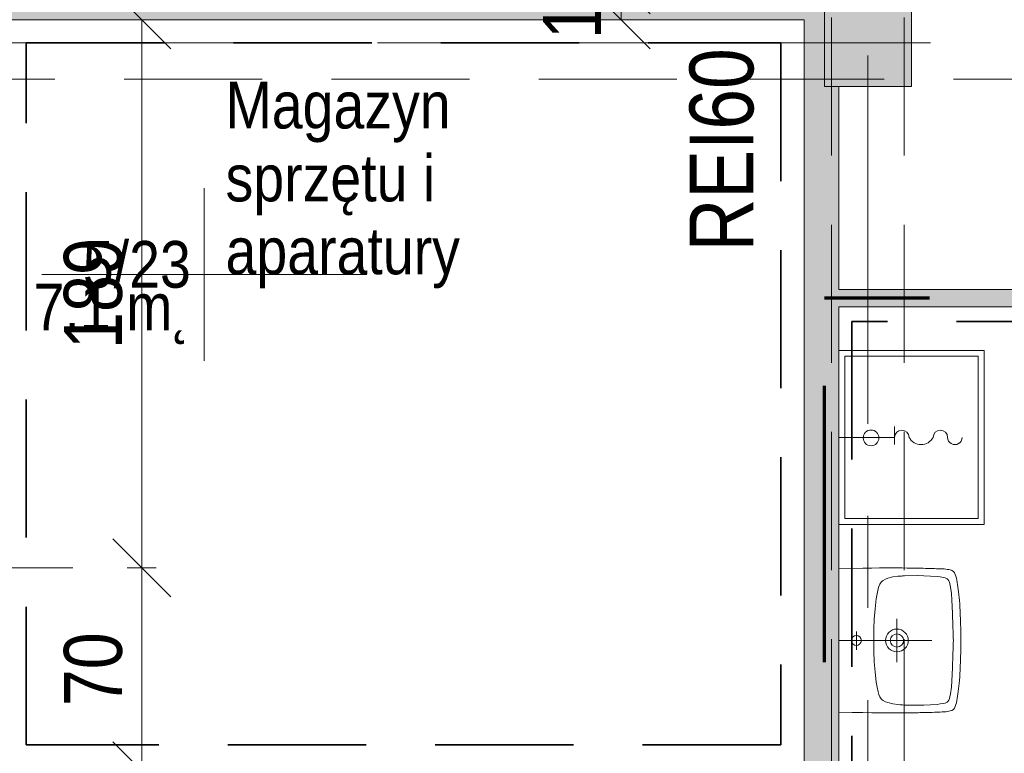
# Model space of a CAD drawing. Header units: centimetres. Extents: x -1631 to 1829, y -257 to 3158.
# Tile 42 of 128: x -305 to 34, y 643 to 896. Entities that reach past the tile are written whole.
import ezdxf

# ---------------------------------------------------------------- set-up
doc = ezdxf.new("R2010")
doc.units = ezdxf.units.CM
for name, pattern in [('Długa kreska', [142.875, 95.25, -47.625]), ('Hidden', [71.4375, 47.625, -23.8125]), ('Oś', [222.25, 127, -31.75, 31.75, -31.75]), ('Ukryte', [71.438, 47.625, -23.813])]:
    doc.linetypes.add(name, pattern=pattern)
for name, color, linetype, lineweight in [('A-ANNO-DIMS', 211, 'Continuous', 13), ('A-ANNO-DIMS-100', 211, 'Continuous', 13), ('A-ANNO-NOTE', 131, 'Continuous', 9), ('A-AREA-IDEN', 2, 'Continuous', 13), ('A-DETL', 90, 'Continuous', 9), ('A-DETL-HDLN', 90, 'Ukryte', 9), ('A-WALL', 113, 'Continuous', 13), ('A-WALL-PATT', 111, 'Continuous', 13), ('G-ANNO-TEXT', 231, 'Continuous', 13), ('P-SANR-FIXT', 6, 'Continuous', 9), ('S-COLS', 52, 'Continuous', 13), ('S-GRID', 1, 'Continuous', 13)]:
    doc.layers.add(name, color=color, linetype=linetype, lineweight=lineweight)
doc.styles.add('Arial Narrow', font='ARIALN.TTF', dxfattribs={"height": 22})
doc.styles.add('Arial Narrow_5', font='ARIALN.TTF', dxfattribs={"height": 20})
doc.styles.add('Arial_11', font='arial.ttf', dxfattribs={"width": 0.85, "height": 23})
doc.dimstyles.new('Diagonal_1_100__0__wewnętrzne_1', dxfattribs={"dimscale": 30.48, "dimtxt": 20.468619, "dimasz": 0.656168, "dimexe": 0.164042, "dimexo": 0.0625, "dimgap": 0.032808, "dimtad": 1, "dimdec": 0, "dimdsep": 46, "dimtxsty": 'Arial Narrow_5', "dimblk1": 'OBLIQUE', "dimblk2": 'OBLIQUE', "dimsah": 1, "dimcen": 0.09, "dimazin": 0, "dimtfac": 1, "dimtdec": 4, "dimtix": 1, "dimtmove": 0, "dimatfit": 3, "dimfxl": 0.164042, "dimfxlon": 1, "dimtvp": 1, "dimtolj": 1, "dimtzin": 0, "dimarcsym": 2})

# ---------------------------------------------------------------- blocks, each defined once
blk = doc.blocks.new('M_Concrete-Square-Column - 300 x 300mm-1794508-5_piętro III __10_50 m_ - stan projektowany')
at = {"layer": 'S-COLS', "lineweight": 9}
blk.add_hatch(color=254, dxfattribs=at).paths.add_polyline_path([(15, -15), (15, 15), (-15, 15), (-15, -15)], flags=0)
for p, q in [((15, 15), (-15, 15)), ((-15, 15), (-15, -15)), ((15, -15), (15, 15)), ((-15, -15), (15, -15))]:
    blk.add_line(p, q, dxfattribs=at)
blk = doc.blocks.new('Umywalka koło Nova Pro - Pro 50-1205816-5_piętro III __10_50 m_ - stan projektowany')
at = {"layer": 'P-SANR-FIXT'}
for p, q in [((-2.28, 47.44), (-1.24, 47.52)), ((-1.24, 47.52), (-2.28, 47.44)), ((-1.24, 47.52), (-0.15, 47.63)), ((-0.15, 47.63), (-1.24, 47.52)), ((-0.15, 47.63), (1.05, 47.71)), ((1.05, 47.71), (-0.15, 47.63)), ((1.05, 47.71), (2.3, 47.76)), ((2.3, 47.76), (1.05, 47.71)), ((2.3, 47.76), (3.66, 47.84)), ((3.66, 47.84), (2.3, 47.76)), ((3.66, 47.84), (5.12, 47.89)), ((5.12, 47.89), (3.66, 47.84)), ((5.12, 47.89), (6.72, 47.95)), ((6.72, 47.95), (5.12, 47.89)), ((6.72, 47.95), (8.45, 47.97)), ((8.45, 47.97), (6.72, 47.95)), ((8.45, 47.97), (10.4, 48)), ((10.4, 48), (8.45, 47.97)), ((10.4, 48), (14.63, 48)), ((14.63, 48), (10.4, 48)), ((14.63, 48), (16.55, 47.97)), ((16.55, 47.97), (14.63, 48)), ((16.55, 47.97), (18.31, 47.95)), ((18.31, 47.95), (16.55, 47.97)), ((18.31, 47.95), (19.88, 47.89)), ((19.88, 47.89), (18.31, 47.95)), ((19.88, 47.89), (21.34, 47.84)), ((21.34, 47.84), (19.88, 47.89)), ((21.34, 47.84), (22.7, 47.76)), ((22.7, 47.76), (21.34, 47.84)), ((22.7, 47.76), (23.98, 47.71)), ((23.98, 47.71), (22.7, 47.76)), ((23.98, 47.71), (25.15, 47.63)), ((25.15, 47.63), (23.98, 47.71)), ((25.15, 47.63), (26.24, 47.52)), ((26.24, 47.52), (25.15, 47.63)), ((26.24, 47.52), (27.31, 47.44)), ((27.31, 47.44), (26.24, 47.52)), ((-11.92, 43.87), (-11.82, 44.38)), ((-11.82, 44.38), (-11.71, 44.67)), ((-11.6, 44.96), (-11.79, 44.38)), ((-11.71, 44.67), (-11.6, 44.96)), ((-11.6, 44.96), (-11.26, 45.47)), ((-11.26, 45.47), (-11.6, 44.96)), ((-11.26, 45.47), (-10.8, 45.84)), ((-10.8, 45.84), (-11.26, 45.47)), ((-10.8, 45.84), (-10.24, 46.11)), ((-10.24, 46.11), (-10.8, 45.84)), ((-10.24, 46.11), (-9.61, 46.32)), ((-9.61, 46.32), (-10.24, 46.11)), ((-9.61, 46.32), (-8.94, 46.51)), ((-8.94, 46.51), (-9.61, 46.32)), ((-8.94, 46.51), (-8.25, 46.64)), ((-8.25, 46.64), (-8.94, 46.51)), ((-8.25, 46.64), (-7.5, 46.8)), ((-7.5, 46.8), (-8.25, 46.64)), ((-7.53, 44.06), (-6.97, 44.22)), ((-7.5, 46.8), (-6.73, 46.91)), ((-6.73, 46.91), (-7.5, 46.8)), ((-6.97, 44.22), (-5.88, 44.43)), ((-6.73, 46.91), (-5.93, 47.04)), ((-5.93, 47.04), (-6.73, 46.91)), ((-5.93, 47.04), (-5.1, 47.15)), ((-5.1, 47.15), (-5.93, 47.04)), ((-5.88, 44.43), (-3.64, 44.75)), ((-5.1, 47.15), (-4.2, 47.25)), ((-4.2, 47.25), (-5.1, 47.15)), ((-4.2, 47.25), (-3.27, 47.36)), ((-3.27, 47.36), (-4.2, 47.25)), ((-3.64, 44.75), (-1.4, 44.94)), ((-3.27, 47.36), (-2.28, 47.44)), ((-2.28, 47.44), (-3.27, 47.36)), ((-1.4, 44.94), (3.1, 45.18)), ((3.1, 45.18), (7.6, 45.31)), ((7.6, 45.31), (9.86, 45.39)), ((9.86, 45.39), (11.04, 45.42)), ((11.04, 45.42), (11.7, 45.42)), ((11.7, 45.42), (12.5, 45.44)), ((12.5, 45.44), (13.3, 45.42)), ((13.3, 45.42), (13.99, 45.42)), ((13.99, 45.42), (15.14, 45.39)), ((15.14, 45.39), (17.4, 45.31)), ((17.4, 45.31), (21.9, 45.18)), ((21.9, 45.18), (26.4, 44.94)), ((26.4, 44.94), (28.64, 44.75)), ((27.31, 47.44), (28.29, 47.36)), ((28.29, 47.36), (27.31, 47.44)), ((28.29, 47.36), (29.23, 47.25)), ((29.23, 47.25), (28.29, 47.36)), ((28.64, 44.75), (30.88, 44.43)), ((29.23, 47.25), (30.1, 47.15)), ((30.1, 47.15), (29.23, 47.25)), ((30.1, 47.15), (30.93, 47.04)), ((30.93, 47.04), (30.1, 47.15)), ((30.88, 44.43), (31.97, 44.22)), ((30.93, 47.04), (31.76, 46.91)), ((31.76, 46.91), (30.93, 47.04)), ((31.76, 46.91), (32.5, 46.8)), ((32.5, 46.8), (31.76, 46.91)), ((31.97, 44.22), (32.53, 44.06)), ((32.5, 46.8), (33.25, 46.64)), ((33.25, 46.64), (32.5, 46.8)), ((33.25, 46.64), (33.97, 46.51)), ((33.97, 46.51), (33.25, 46.64)), ((33.97, 46.51), (34.63, 46.32)), ((34.63, 46.32), (33.97, 46.51)), ((34.63, 46.32), (35.24, 46.11)), ((35.24, 46.11), (34.63, 46.32)), ((35.24, 46.11), (35.8, 45.84)), ((35.8, 45.84), (35.24, 46.11)), ((35.8, 45.84), (36.28, 45.47)), ((36.28, 45.47), (35.8, 45.84)), ((36.28, 45.47), (36.6, 44.96)), ((36.6, 44.96), (36.28, 45.47)), ((36.6, 44.96), (36.82, 44.38)), ((36.82, 44.38), (36.92, 43.87)), ((-12.22, 40.28), (-12.19, 40.94)), ((-12.19, 40.94), (-12.16, 41.58)), ((-12.16, 41.58), (-12.14, 42.22)), ((-12.14, 42.22), (-12.08, 42.81)), ((-12.08, 42.81), (-12, 43.37)), ((-12, 43.37), (-11.92, 43.87)), ((-9.53, 39.82), (-9.39, 40.94)), ((-9.39, 40.94), (-9.21, 42.03)), ((-9.21, 42.03), (-9.05, 42.59)), ((-9.05, 42.59), (-8.86, 43.1)), ((-8.86, 43.1), (-8.7, 43.34)), ((-8.7, 43.34), (-8.51, 43.55)), ((-8.51, 43.55), (-8.03, 43.85)), ((-8.03, 43.85), (-7.53, 44.06)), ((32.53, 44.06), (33.06, 43.85)), ((33.06, 43.85), (33.54, 43.55)), ((33.54, 43.55), (33.73, 43.34)), ((33.73, 43.34), (33.86, 43.1)), ((33.86, 43.1), (34.07, 42.59)), ((34.07, 42.59), (34.21, 42.03)), ((34.21, 42.03), (34.39, 40.94)), ((34.39, 40.94), (34.53, 39.82)), ((36.92, 43.87), (37.03, 43.37)), ((37.03, 43.37), (37.08, 42.81)), ((37.08, 42.81), (37.14, 42.22)), ((37.14, 42.22), (37.16, 41.58)), ((37.16, 41.58), (37.19, 40.94)), ((37.19, 40.94), (37.22, 40.28)), ((-12.35, 36.65), (-12.32, 37.43)), ((-12.32, 37.43), (-12.3, 38.17)), ((-12.3, 38.17), (-12.27, 38.89)), ((-12.27, 38.89), (-12.24, 39.61)), ((-12.24, 39.61), (-12.22, 40.28)), ((-9.79, 35.32), (-9.71, 37.56)), ((-9.71, 37.56), (-9.53, 39.82)), ((12.5, 6), (12.5, 38)), ((34.53, 39.82), (34.71, 37.56)), ((34.71, 37.56), (34.82, 35.32)), ((37.22, 40.28), (37.24, 39.61)), ((37.24, 39.61), (37.27, 38.89)), ((37.27, 38.89), (37.3, 38.17)), ((37.3, 38.17), (37.32, 37.43)), ((37.32, 37.43), (37.35, 36.65)), ((-12.4, 33.88), (-12.38, 35.06)), ((-12.38, 35.06), (-12.35, 35.88)), ((-12.35, 35.88), (-12.35, 36.65)), ((-9.84, 33.06), (-9.79, 35.32)), ((34.82, 35.32), (34.84, 33.06)), ((37.35, 36.65), (37.35, 35.88)), ((37.35, 35.88), (37.38, 35.06)), ((37.38, 35.06), (37.4, 33.88)), ((-12.46, 30.5), (-12.43, 31.46)), ((-12.43, 32.39), (-12.4, 33.3)), ((-12.43, 31.46), (-12.43, 32.39)), ((-12.4, 33.3), (-12.4, 33.88)), ((-9.76, 28.56), (-9.84, 33.06)), ((34.84, 33.06), (34.76, 28.56)), ((37.4, 33.88), (37.43, 33.3)), ((37.43, 33.3), (37.43, 32.39)), ((37.43, 32.39), (37.46, 31.46)), ((37.46, 31.46), (37.46, 30.5)), ((-12.48, 27.81), (-12.46, 29.49)), ((-12.48, 26.13), (-12.48, 27.81)), ((-12.46, 29.49), (-12.46, 30.5)), ((-9.74, 27.87), (-9.76, 28.56)), ((-9.71, 27.55), (-9.74, 27.87)), ((-9.69, 27.15), (-9.71, 27.55)), ((-9.61, 26.27), (-9.69, 27.15)), ((34.69, 27.15), (34.63, 26.27)), ((34.71, 27.55), (34.69, 27.15)), ((34.74, 27.87), (34.71, 27.55)), ((34.76, 28.56), (34.74, 27.87)), ((37.46, 30.5), (37.48, 29.49)), ((37.48, 29.49), (37.48, 27.81)), ((37.48, 27.81), (37.51, 26.13)), ((-12.51, 24.3), (-12.48, 26.13)), ((-12.48, 22.27), (-12.51, 24.3)), ((-9.37, 24.54), (-9.61, 26.27)), ((-8.91, 22.86), (-9.37, 24.54)), ((20.01, 26), (5.01, 26)), ((34.37, 24.54), (33.91, 22.86)), ((34.63, 26.27), (34.37, 24.54)), ((37.51, 26.13), (37.51, 22.27)), ((-12.48, 19.98), (-12.48, 22.27)), ((-8.62, 22.03), (-8.91, 22.86)), ((-8.19, 21.26), (-8.62, 22.03)), ((-7.93, 20.91), (-8.19, 21.26)), ((-7.61, 20.62), (-7.93, 20.91)), ((-6.89, 20.14), (-7.61, 20.62)), ((32.61, 20.62), (31.89, 20.14)), ((32.93, 20.91), (32.61, 20.62)), ((33.19, 21.26), (32.93, 20.91)), ((33.62, 22.03), (33.19, 21.26)), ((33.91, 22.86), (33.62, 22.03)), ((37.51, 22.27), (37.48, 19.98)), ((-12.45, 17.35), (-12.48, 19.98)), ((-12.4, 14.28), (-12.45, 17.35)), ((-6.09, 19.8), (-6.89, 20.14)), ((-5.24, 19.53), (-6.09, 19.8)), ((-3.53, 19.16), (-5.24, 19.53)), ((-1.83, 18.89), (-3.53, 19.16)), ((1.66, 18.49), (-1.83, 18.89)), ((5.15, 18.2), (1.66, 18.49)), ((8.64, 18.06), (5.15, 18.2)), ((10.37, 18.01), (8.64, 18.06)), ((14.63, 18.01), (10.37, 18.01)), ((16.36, 18.06), (14.63, 18.01)), ((19.88, 18.2), (16.36, 18.06)), ((23.34, 18.49), (19.88, 18.2)), ((26.83, 18.89), (23.34, 18.49)), ((28.56, 19.16), (26.83, 18.89)), ((30.26, 19.53), (28.56, 19.16)), ((31.09, 19.8), (30.26, 19.53)), ((31.89, 20.14), (31.09, 19.8)), ((37.45, 17.35), (37.4, 14.28)), ((37.48, 19.98), (37.45, 17.35)), ((-12.32, 10.58), (-12.4, 14.28)), ((37.4, 14.28), (37.32, 10.58)), ((-12.19, 6), (-12.32, 10.58)), ((15.72, 12.02), (9.46, 12.02)), ((37.32, 10.58), (37.19, 6))]:
    blk.add_line(p, q, dxfattribs=at)
for centre, radius in [((12.51, 26), 3.92), ((12.51, 26), 2.28), ((12.5, 12.02), 1.72)]:
    blk.add_circle(centre, radius, dxfattribs=at)
blk = doc.blocks.new('zawór czerpalny ze złączką - zawór czerpalny ze złączką-828519-5_piętro III __10_50 m_ - stan projektowany')
at = {"layer": 'P-SANR-FIXT'}
for p, q in [((-19.18, 2.5), (-19.18, -3.71)), ((0, 0), (-19.18, 0))]:
    blk.add_line(p, q, dxfattribs=at)
for centre, radius, start, end in [((-39.97, 0), 2.5, 360, 180), ((-34.97, 0), 2.5, 180, 0), ((-28.33, -2.18), 4.68, 27.7893, 152.2107), ((-21.68, 0), 2.5, 180, 360)]:
    blk.add_arc(centre, radius, start, end, dxfattribs=at)
blk = doc.blocks.new('zlew - Type 1-1332169-5_piętro III __10_50 m_ - stan projektowany')
at = {"layer": 'P-SANR-FIXT'}
for p, q in [((-17.5, 6), (-17.5, 56)), ((-17.5, 56), (42.5, 56)), ((42.5, 56), (42.5, 6)), ((-15.5, 8), (-15.5, 54)), ((-15.5, 54), (40.5, 54)), ((40.5, 54), (40.5, 8)), ((40.5, 8), (-15.5, 8))]:
    blk.add_line(p, q, dxfattribs=at)
blk.add_circle((12.66, 17.08), 2.7, dxfattribs=at)
blk = doc.blocks.new('DIMBLOCK47-5_piętro III __10_50 m_ - stan projektowany')
at = {"layer": 'A-ANNO-DIMS-100', "transparency": 16777216}
for p, q in [((-97.68, 908.33), (-107.68, 918.33)), ((-97.68, 896.33), (-107.68, 906.33)), ((-102.68, 908.33), (-92.68, 908.33)), ((-97.68, 908.33), (-102.68, 908.33)), ((-97.68, 896.33), (-97.68, 908.33)), ((-97.68, 908.33), (-87.68, 898.33)), ((-102.68, 896.33), (-92.68, 896.33)), ((-97.68, 896.33), (-102.68, 896.33)), ((-97.68, 896.33), (-87.68, 886.33))]:
    blk.add_line(p, q, dxfattribs=at)
at = {"layer": 'A-ANNO-DIMS-100', "color": 0, "transparency": 16777216, "insert": (-124.53, 889.65), "char_height": 20, "width": 30.4105, "attachment_point": 1, "rotation": 90, "line_spacing_factor": 0.974696, "style": 'Arial Narrow_5'}
blk.add_mtext('12', dxfattribs=at)
blk = doc.blocks.new('_Oblique')
at = {"color": 0, "linetype": 'ByBlock', "lineweight": -2}
blk.add_line((-0.5, -0.5), (0.5, 0.5), dxfattribs=at)
blk = doc.blocks.new('DIMBLOCK100-5_piętro III __10_50 m_ - stan projektowany')
at = {"layer": 'A-ANNO-DIMS-100', "transparency": 16777216}
for p, q in [((-262.8, 707.33), (-272.8, 717.33)), ((-267.8, 707.33), (-257.8, 707.33)), ((-262.8, 707.33), (-267.8, 707.33)), ((-262.8, 637.33), (-262.8, 707.33)), ((-262.8, 707.33), (-252.8, 697.33)), ((-262.8, 637.33), (-272.8, 647.33)), ((-267.8, 637.33), (-257.8, 637.33)), ((-262.8, 637.33), (-267.8, 637.33)), ((-262.8, 637.33), (-252.8, 627.33))]:
    blk.add_line(p, q, dxfattribs=at)
at = {"layer": 'A-ANNO-DIMS-100', "color": 0, "transparency": 16777216, "insert": (-289.65, 659.65), "char_height": 20, "width": 30.4105, "attachment_point": 1, "rotation": 90, "line_spacing_factor": 0.974696, "style": 'Arial Narrow_5'}
blk.add_mtext('70', dxfattribs=at)
blk = doc.blocks.new('DIMBLOCK101-5_piętro III __10_50 m_ - stan projektowany')
at = {"layer": 'A-ANNO-DIMS-100', "transparency": 16777216}
for p, q in [((-262.8, 896.33), (-272.8, 906.33)), ((-267.8, 896.33), (-257.8, 896.33)), ((-262.8, 896.33), (-267.8, 896.33)), ((-262.8, 707.33), (-262.8, 896.33)), ((-262.8, 896.33), (-252.8, 886.33)), ((-262.8, 707.33), (-272.8, 717.33)), ((-267.8, 707.33), (-257.8, 707.33)), ((-262.8, 707.33), (-267.8, 707.33)), ((-262.8, 707.33), (-252.8, 697.33))]:
    blk.add_line(p, q, dxfattribs=at)
at = {"layer": 'A-ANNO-DIMS-100', "color": 0, "transparency": 16777216, "insert": (-289.65, 782.82), "char_height": 20, "width": 45.6158, "attachment_point": 1, "rotation": 90, "line_spacing_factor": 0.974696, "style": 'Arial Narrow_5'}
blk.add_mtext('189', dxfattribs=at)
blk = doc.blocks.new('METKA_POMIESZCZENIA2 - Rozbudowana krótka - bez ramki-2403173-5_piętro III __10_50 m_ - stan projektowany')
at = {"layer": 'A-AREA-IDEN'}
for p, q in [((0, 0.425), (0, 0)), ((0.0976, 0), (-0.8, 0)), ((-0.8, 0), (0.8, 0)), ((0, 0), (0, -0.425))]:
    blk.add_line(p, q, dxfattribs=at)

msp = doc.modelspace()

# ---------------------------------------------------------------- hatches: boundary and pattern name
at = {"layer": 'A-WALL-PATT'}
for points in [[(-139.62, 896.33), (-34.62, 896.33), (-34.62, 908.33), (-139.62, 908.33), (-139.62, 902.33)], [(-322.62, 896.33), (-139.62, 896.33), (-139.62, 902.33), (-322.62, 902.33)], [(297.38, 797.33), (297.38, 803.33), (-22.62, 803.33), (-22.62, 797.33), (285.38, 797.33)]]:
    msp.add_hatch(color=9, dxfattribs=at).paths.add_polyline_path(points, flags=0)
h = msp.add_hatch(color=9, dxfattribs=at)
h.paths.add_polyline_path([(-22.62, 122.33), (-22.62, 388.33), (-27.62, 388.33), (-27.62, 428.33), (-22.62, 428.33), (-22.62, 465.83), (-34.62, 465.83), (-34.62, 122.33)], flags=0)
h.paths.add_polyline_path([(-34.62, 566.83), (-22.62, 566.83), (-22.62, 873.33), (-27.62, 873.33), (-27.62, 903.33), (-22.62, 903.33), (-22.62, 908.33), (-34.62, 908.33), (-34.62, 625.33)], flags=0)

# ---------------------------------------------------------------- linework, layer by layer
at = {"layer": 'A-ANNO-NOTE', "lineweight": 13}
msp.add_line((-286.62, 707.33), (-376.62, 707.33), dxfattribs=at)
msp.add_line((-286.62, 707.33), (-376.62, 707.33), dxfattribs=at)
at = {"layer": 'A-DETL', "linetype": 'Hidden', "lineweight": 35}
for p, q in [((-302.62, 888.33), (-42.62, 888.33)), ((-302.62, 646.33), (-302.62, 888.33)), ((-42.62, 888.33), (-42.62, 646.33)), ((279.88, 792.33), (-18.11, 792.33)), ((-18.11, 792.33), (-18.11, 580)), ((-42.62, 646.33), (-302.62, 646.33))]:
    msp.add_line(p, q, dxfattribs=at)
at = {"layer": 'A-DETL', "linetype": 'Długa kreska', "lineweight": 70}
for p in [(-27.62, 103.33), (294.38, 800.33)]:
    msp.add_line(p, (-27.62, 800.33), dxfattribs=at)
at = {"layer": 'A-DETL-HDLN'}
for p, q in [((-25.12, 420.83), (-25.12, 2793.33)), ((-0.12, 420.83), (-0.12, 2793.33)), ((-1197.62, 875.83), (1172.38, 875.83))]:
    msp.add_line(p, q, dxfattribs=at)
at = {"layer": 'A-WALL', "lineweight": 9}
for p, q in [((-310.62, 896.33), (-34.62, 896.33)), ((-34.62, 896.33), (-34.62, 637.33)), ((-22.62, 803.33), (-22.62, 873.33)), ((291.38, 803.33), (-22.62, 803.33)), ((-22.62, 575.33), (-22.62, 797.33)), ((-22.62, 797.33), (285.38, 797.33))]:
    msp.add_line(p, q, dxfattribs=at)
at = {"layer": 'S-GRID', "linetype": 'Oś'}
for p, q in [((-12.62, 2884.27), (-12.62, 27.13)), ((1342.46, 888.33), (-1368.76, 888.33))]:
    msp.add_line(p, q, dxfattribs=at)

# ---------------------------------------------------------------- block references
at = {"layer": 'A-AREA-IDEN', "xscale": 69.99999999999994, "yscale": 69.99999999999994, "zscale": 69.99999999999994}
msp.add_blockref('METKA_POMIESZCZENIA2 - Rozbudowana krótka - bez ramki-2403173-5_piętro III __10_50 m_ - stan projektowany', (-241.26, 808.45), dxfattribs=at)
at = {"layer": 'P-SANR-FIXT'}
for name, p, rotation in [('zlew - Type 1-1332169-5_piętro III __10_50 m_ - stan projektowany', (-28.62, 764.83), 270.0000000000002), ('zawór czerpalny ze złączką - zawór czerpalny ze złączką-828519-5_piętro III __10_50 m_ - stan projektowany', (-22.62, 752.33), 180), ('Umywalka koło Nova Pro - Pro 50-1205816-5_piętro III __10_50 m_ - stan projektowany', (-28.62, 694.83), 270.0000000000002)]:
    msp.add_blockref(name, p, dxfattribs=dict(at, rotation=rotation))
at = {"layer": 'S-COLS', "lineweight": 9}
msp.add_blockref('M_Concrete-Square-Column - 300 x 300mm-1794508-5_piętro III __10_50 m_ - stan projektowany', (-12.62, 888.33), dxfattribs=at)

# ---------------------------------------------------------------- texts
at = {"layer": 'A-AREA-IDEN', "char_height": 16.1, "line_spacing_factor": 0.936439, "style": 'Arial_11'}
for s, insert, width, attachment_point in [('\\pt84.99995,169.9999,255.00008,340.00003,424.99998,509.99993,595.00011,680.00006,765.00001,849.99996,934.99991,1020.00009,1105.00004,1189.99999,1274.99994,1359.99989,1445.00007,1530.00002,1614.99997,1699.99992,1785.0001,1870.00005,1955,2039.99995,2124.9999,2210.00008,2295.00003,2379.99998,2464.99993,2550.00011,2635.00006,2720.00001;Magazyn\\Psprzętu i\\Paparatury', (-233.95, 803.7), 80.325, 7), ('\\pxqr,t3.69565,7.3913,11.08696,14.78261,18.47826,22.17391,25.86957,29.56522,33.26087,36.95652,40.65217,44.34783,48.04348,51.73913,55.43478,59.13043,62.82609,66.52174,70.21739,73.91304,77.6087,81.30435,85,88.69565,92.3913,96.08696,99.78261,103.47826,107.17391,110.86957,114.56522,118.26087;{5/23}', (-245.91, 803.7), 37.009, 9), ('\\pt84.99995,169.9999,255.00008,340.00003,424.99998,509.99993,595.00011,680.00006,765.00001,849.99996,934.99991,1020.00009,1105.00004,1189.99999,1274.99994,1359.99989,1445.00007,1530.00002,1614.99997,1699.99992,1785.0001,1870.00005,1955,2039.99995,2124.9999,2210.00008,2295.00003,2379.99998,2464.99993,2550.00011,2635.00006,2720.00001;7.1 m˛', (-245.91, 805.37), 53.55, 3)]:
    msp.add_mtext(s, dxfattribs=dict(at, insert=insert, width=width, attachment_point=attachment_point))
at = {"layer": 'G-ANNO-TEXT', "color": 1, "insert": (-74.09, 816.44), "char_height": 22, "width": 70.195, "attachment_point": 1, "rotation": 90, "line_spacing_factor": 0.949189, "style": 'Arial Narrow'}
msp.add_mtext('\\pxt5.77273,11.54545,17.31818,23.09091,28.86364,34.63636,40.40909,46.18182,51.95455,57.72727,63.5,69.27273,75.04545,80.81818,86.59091,92.36364,98.13636,103.90909,109.68182,115.45455,121.22727,127,132.77273,138.54545,144.31818,150.09091,155.86364,161.63636,167.40909,173.18182,178.95455,184.72727;{REI60}', dxfattribs=at)

# ---------------------------------------------------------------- dimensions: what is measured, and where the dimension line sits
at = {"layer": 'A-ANNO-DIMS'}
for base, p1, p2, override, picture, middle in [((-97.68, 908.33), (-102.68, 896.33), (-102.68, 908.33), {"dimpost": '<>', "dimfxl": 12}, 'DIMBLOCK47-5_piętro III __10_50 m_ - stan projektowany', (-108.73, 902.33)), ((-262.8, 896.33), (-267.8, 707.33), (-267.8, 896.33), {"dimpost": '<>', "dimfxl": 189}, 'DIMBLOCK101-5_piętro III __10_50 m_ - stan projektowany', (-274.01, 801.83)), ((-262.8, 707.33), (-267.8, 637.33), (-267.8, 707.33), {"dimpost": '<>', "dimfxl": 70}, 'DIMBLOCK100-5_piętro III __10_50 m_ - stan projektowany', (-274.01, 672.33))]:
    dim = msp.add_linear_dim(base=base, p1=p1, p2=p2, angle=90, dimstyle='Diagonal_1_100__0__wewnętrzne_1', override=override, dxfattribs=at)
    dim.commit()
    dim.dimension.update_dxf_attribs({"geometry": picture, "text_midpoint": middle})

doc.saveas('drawing.dxf')
